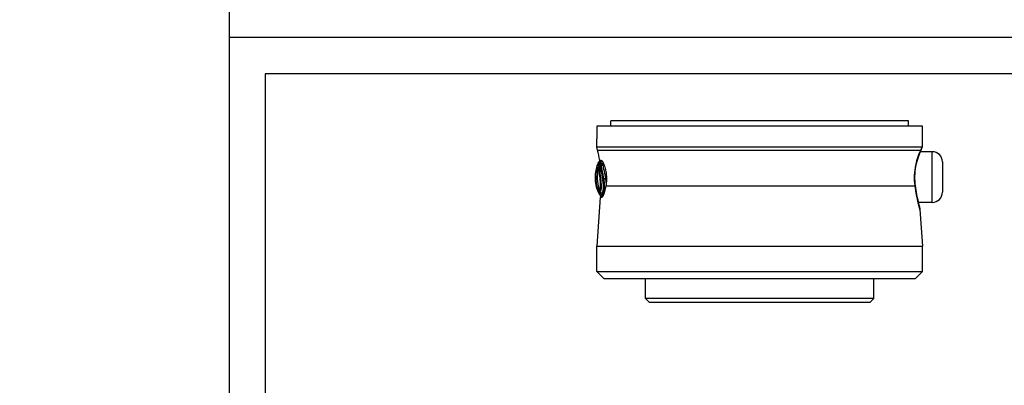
# Model space of a CAD drawing. Header units: millimetres. Extents: x 0 to 4378, y 0 to 2376.
# Tile 166 of 227: x 3306 to 3578, y 201 to 302. Entities that reach past the tile are written whole.
import ezdxf
from ezdxf.enums import TextEntityAlignment as Align

# ---------------------------------------------------------------- set-up
doc = ezdxf.new("R2010")
doc.units = ezdxf.units.MM
doc.header["$LTSCALE"] = 0.2
doc.layers.add('05_Section Line', color=3, linetype='Continuous')
doc.styles.add('Rainbow-2.5 Style', font='malgunsl.ttf')
doc.styles.add('Rainbow-5.0 Style', font='malgunsl.ttf')

# ---------------------------------------------------------------- blocks, each defined once
blk = doc.blocks.new('A$C869fea471123')
blk.add_lwpolyline([(0, 594), (841, 594), (841, 0), (0, 0)], close=True)
at = {"linetype": 'Continuous', "style": 'Rainbow-5.0 Style'}
for tag, p in [('PART_NAME', (743.885, 109.38)), ('DRAWING_NO', (729.868, 91.859)), ('REV', (803.455, 91.859)), ('제도', (768.414, 74.199)), ('DATE_1', (803.455, 74.199)), ('SCALE', (680.81, 69.082)), ('MATERIAL', (722.86, 69.082)), ('검도', (768.414, 60.182)), ('DATE_2', (803.455, 60.182)), ('승인', (768.414, 46.165)), ('DATE_3', (803.455, 46.165)), ('REFERENCE', (722.86, 41.049)), ('PAGE', (768.414, 32.288))]:
    blk.add_attdef(tag, text='', height=5.006, dxfattribs=at).set_placement(p, align=Align.MIDDLE_CENTER)
blk = doc.blocks.new('A$C7e42e72b')
for p, q in [((41.1, 50), (-41.1, 50)), ((-41.1, 48.5), (-41.1, 50)), ((41.1, 48.5), (41.1, 50)), ((-45, 48.5), (-45, 45.5)), ((45, 48.5), (-45, 48.5)), ((45, 42.95), (45, 48.5)), ((-45, 42.76), (-45, 45)), ((44.9, 42.76), (-45, 42.76)), ((-44.78, 41.95), (-45, 42.76)), ((-44.78, 41.95), (44.53, 41.95)), ((44.33, 41.5), (44.33, 41.5)), ((47.7, 41.5), (44.35, 41.5)), ((47.7, 27.5), (47.7, 41.5)), ((-43.73, 39.05), (-44.16, 39.05)), ((-43.81, 38.92), (-43.56, 38.92)), ((50.5, 38.7), (50.5, 30.3)), ((-42.48, 32.09), (42.93, 32.09)), ((-44.05, 28.95), (-45, 15.42)), ((-44.05, 28.95), (-43.62, 28.95)), ((43.79, 27.5), (43.79, 27.5)), ((47.7, 27.5), (43.81, 27.5)), ((44.29, 25.57), (45, 15.42)), ((-45, 15.42), (45, 15.42)), ((-45, 8.44), (-45, 15.42)), ((45, 8.44), (45, 15.42)), ((-45, 8.44), (45, 8.44)), ((-43.06, 6.5), (-45, 8.44)), ((43.06, 6.5), (45, 8.44)), ((-43.06, 6.5), (43.06, 6.5)), ((-31.5, 1), (-31.5, 6.5)), ((31.5, 1), (31.5, 6.5)), ((31.5, 1), (-31.5, 1)), ((-30.5, 0), (-31.5, 1)), ((-30.5, 0), (30.5, 0)), ((30.5, 0), (31.5, 1))]:
    blk.add_line(p, q)
for centre, radius, start, end in [((-73.76, 34.19), 30, 9.3302, 15), ((47.7, 38.7), 2.8, 0, 90), ((47.7, 30.3), 2.8, 270, 0)]:
    blk.add_arc(centre, radius, start, end)
for centre, major_axis, ratio, start_param, end_param in [((43.57, 42.21), (0.913, -0.408), 0.834776, 6.093501, 6.09388), ((43.57, 42.21), (0.913, -0.408), 0.834776, 0.000045, 0.186999), ((-45.3, 37.47), (-0.356, 0.199), 0.831402, 2.663698, 3.987093), ((-44.76, 37.42), (-0.421, 0.123), 0.70504, 2.378722, 3.696013), ((-45.25, 32.29), (0.68, 4.86), 0.118536, 6.11033, 6.189694), ((-44.96, 30.49), (0.089, 0.344), 0.999999, 4.712389, 6.036621), ((-44.49, 30.49), (-0.283, -0.228), 0.976663, 2.222442, 3.54912), ((-3.16, 28.87), (-41.46, 1.52), 0.006101, 6.130261, 6.161035), ((-33.57, 31.74), (11.08, -4.56), 0.720783, 3.806084, 3.905991), ((-33.08, 31.85), (-11.32, 4.32), 0.717713, 0.634987, 0.736919), ((41.95, 32.02), (0.992, 0.129), 0.272992, 6.072165, 6.283186), ((41.95, 32.02), (0.992, 0.129), 0.272992, 0.000001, 0.000029)]:
    blk.add_ellipse(centre, major_axis=major_axis, ratio=ratio, start_param=start_param, end_param=end_param)
for points, knots in [([(-45, 45.5), (-45, 45.44), (-45, 45.37), (-45, 45.25), (-45, 45.19), (-45, 45.1), (-45, 45.06), (-45, 45.01), (-45, 45), (-45, 45)], [-0.15067601, -0.15067601, -0.15067601, -0.15067601, -0.13184151, -0.13184151, -0.11300701, -0.11300701, -0.09417251, -0.09417251, -0.075338, -0.075338, -0.075338, -0.075338]), ([(42.93, 32.09), (42.68, 33.97), (42.78, 36.04), (43.15, 37.8), (43.52, 39.56), (44.1, 41), (44.53, 41.95)], [0, 0, 0, 0, 0.5, 0.5, 0.5, 1, 1, 1, 1]), ([(44.48, 41.8), (44.27, 41.32), (44.01, 40.69), (43.51, 39.22), (43.27, 38.36), (42.93, 36.55), (42.83, 35.59), (42.8, 33.8), (42.84, 32.95), (42.94, 32.15)], [0, 0, 0, 0, 0.299558, 0.299558, 0.604678, 0.604678, 0.889502, 0.889502, 1.141224, 1.141224, 1.141224, 1.141224]), ([(44.9, 42.76), (44.95, 42.76), (44.98, 42.88), (44.99, 42.92), (45, 42.94), (45, 42.95), (45, 42.95)], [0.0001826, 0.0001826, 0.0001826, 0.0001826, 0.3374037, 0.3374037, 0.3374037, 0.5000025, 0.5000025, 0.5000025, 0.5000025]), ([(-44.62, 38.46), (-44.66, 38.36), (-44.7, 38.26), (-44.73, 38.16), (-44.78, 38.02), (-44.83, 37.89), (-44.88, 37.75), (-44.9, 37.69), (-44.92, 37.63), (-44.94, 37.56)], [-1.0896743, -1.0896743, -1.0896743, -1.0896743, -0.7634499, -0.7634499, -0.7634499, -0.3184296, -0.3184296, -0.3184296, -0.1133023, -0.1133023, -0.1133023, -0.1133023]), ([(-44.31, 38.47), (-44.42, 38.46), (-44.49, 38.46), (-44.59, 38.46), (-44.62, 38.46), (-44.62, 38.46)], [35.720723, 35.720723, 35.720723, 35.720723, 38.259702, 38.259702, 40.798705, 40.798705, 40.798705, 40.798705]), ([(-44.42, 38.69), (-44.42, 38.69), (-44.4, 38.69), (-44.36, 38.69), (-44.31, 38.69), (-44.24, 38.69), (-44.15, 38.69), (-44.15, 38.69), (-44.15, 38.69), (-44.15, 38.69), (-44.06, 38.69), (-43.94, 38.75), (-43.83, 38.62), (-43.83, 38.62), (-43.83, 38.62), (-43.83, 38.62), (-43.78, 38.55), (-43.75, 38.43), (-43.72, 38.27), (-43.69, 38.1), (-43.68, 37.9), (-43.68, 37.64)], [27.547428, 27.547428, 27.547428, 27.547428, 29.915632, 29.915632, 29.915632, 32.28311, 32.28311, 32.28311, 32.293424, 32.293424, 32.293424, 34.650769, 34.650769, 34.650769, 34.666423, 34.666423, 34.666423, 35.852922, 35.852922, 35.852922, 37.038768, 37.038768, 37.038768, 37.038768]), ([(-44.03, 38.39), (-44.04, 38.4), (-44.04, 38.4), (-44.05, 38.41), (-44.09, 38.45), (-44.13, 38.47), (-44.17, 38.47), (-44.22, 38.48), (-44.27, 38.47), (-44.31, 38.47)], [33.655801, 33.655801, 33.655801, 33.655801, 33.760716, 33.760716, 33.760716, 34.688162, 34.688162, 34.688162, 35.7207, 35.7207, 35.7207, 35.7207]), ([(-43.88, 37.48), (-43.88, 37.51), (-43.88, 37.54), (-43.88, 37.61), (-43.88, 37.65), (-43.89, 37.73), (-43.89, 37.78), (-43.9, 37.87), (-43.9, 37.91), (-43.91, 37.98), (-43.92, 38.02), (-43.95, 38.19), (-43.98, 38.33), (-44.03, 38.39)], [0, 0, 0, 0, 0.0146911, 0.0146911, 0.0270405, 0.0270405, 0.0580232, 0.0580232, 0.077436, 0.077436, 0.1037284, 0.1037284, 0.1923821, 0.1923821, 0.1923821, 0.1923821]), ([(-43.54, 38.93), (-43.57, 38.92), (-43.61, 38.91), (-43.74, 38.92), (-43.89, 38.92), (-43.92, 38.92), (-43.92, 38.92)], [-88.15419, -88.15419, -88.15419, -88.15419, -87.395054, -87.395054, -85.022055, -82.649057, -82.649057, -82.649057, -82.649057]), ([(-43.73, 39.05), (-43.67, 39.05), (-43.61, 39.01), (-43.45, 38.83), (-43.34, 38.67), (-43.08, 38.15), (-42.9, 37.73), (-42.6, 36.73), (-42.48, 36.16), (-42.33, 34.98), (-42.29, 34.4), (-42.32, 33.22), (-42.38, 32.64), (-42.48, 32.09)], [-1.008807, -1.008807, -1.008807, -1.008807, -0.894314, -0.894314, -0.757357, -0.757357, -0.553933, -0.553933, -0.356896, -0.356896, -0.180196, -0.180196, -0.002003, -0.002003, -0.002003, -0.002003]), ([(-45.06, 37.16), (-45.22, 36.58), (-45.34, 36.01), (-45.4, 35.45), (-45.58, 33.99), (-45.44, 32.6), (-44.97, 31.26), (-44.92, 31.11), (-44.86, 30.95), (-44.79, 30.8)], [0.073579, 0.073579, 0.073579, 0.073579, 1.773456, 1.773456, 1.773456, 6.187837, 6.187837, 6.187837, 6.697304, 6.697304, 6.697304, 6.697304]), ([(-44.49, 30.81), (-44.69, 31.29), (-44.84, 31.79), (-44.96, 32.28), (-45.08, 32.85), (-45.16, 33.43), (-45.17, 34.02), (-45.2, 34.84), (-45.11, 35.67), (-44.92, 36.53), (-44.87, 36.74), (-44.82, 36.96), (-44.75, 37.17)], [1.942734, 1.942734, 1.942734, 1.942734, 3.510907, 3.510907, 3.510907, 5.294969, 5.294969, 5.294969, 7.771433, 7.771433, 7.771433, 8.384461, 8.384461, 8.384461, 8.384461]), ([(-45.06, 37.16), (-45.06, 37.16), (-45.05, 37.16), (-45.02, 37.16), (-45, 37.16), (-44.97, 37.16), (-44.92, 37.17), (-44.88, 37.17), (-44.82, 37.17), (-44.75, 37.17)], [0, 0, 0, 0, 1.709554, 1.709554, 1.709554, 3.419104, 3.419104, 3.419104, 5.066451, 5.066451, 5.066451, 5.066451]), ([(-44.94, 37.56), (-44.94, 37.57), (-44.91, 37.56), (-44.84, 37.57), (-44.81, 37.57), (-44.73, 37.57), (-44.68, 37.58), (-44.63, 37.58)], [-0.4980541, -0.4980541, -0.4980541, -0.4980541, -0.2482966, -0.2482966, -0.1249533, -0.1249533, -0.0001115, -0.0001115, -0.0001115, -0.0001115]), ([(-44.48, 37.06), (-44.54, 36.86), (-44.59, 36.66), (-44.63, 36.45), (-44.81, 35.63), (-44.9, 34.8), (-44.87, 33.97), (-44.87, 33.95), (-44.87, 33.94), (-44.87, 33.93), (-44.83, 33.08), (-44.68, 32.24), (-44.4, 31.44), (-44.35, 31.26), (-44.28, 31.09), (-44.21, 30.92)], [-8.25646, -8.25646, -8.25646, -8.25646, -7.624618, -7.624618, -7.624618, -5.1247, -5.1247, -5.1247, -5.082989, -5.082989, -5.082989, -2.541442, -2.541442, -2.541442, -1.992945, -1.992945, -1.992945, -1.992945]), ([(-44.75, 37.17), (-44.75, 37.17), (-44.75, 37.17), (-44.68, 37.17), (-44.6, 37.19), (-44.52, 37.12)], [5.066455, 5.066455, 5.066455, 5.066455, 5.128657, 5.128657, 6.83821, 6.83821, 6.83821, 6.83821]), ([(-44.63, 37.58), (-44.62, 37.58), (-44.61, 37.58), (-44.6, 37.58), (-44.59, 37.58), (-44.59, 37.58), (-44.59, 37.58), (-44.58, 37.58), (-44.56, 37.58), (-44.55, 37.57), (-44.53, 37.57), (-44.52, 37.57), (-44.5, 37.57), (-44.49, 37.57), (-44.47, 37.56), (-44.45, 37.56), (-44.44, 37.55), (-44.42, 37.54), (-44.41, 37.53), (-44.39, 37.51), (-44.38, 37.49), (-44.36, 37.47)], [4.856578, 4.856578, 4.856578, 4.856578, 5.128657, 5.128657, 5.128657, 5.185049, 5.185049, 5.185049, 5.513346, 5.513346, 5.513346, 5.841966, 5.841966, 5.841966, 6.171736, 6.171736, 6.171736, 6.503514, 6.503514, 6.503514, 6.83821, 6.83821, 6.83821, 6.83821]), ([(-44.48, 37.06), (-44.39, 36.89), (-44.35, 36.46), (-44.33, 35.93), (-44.32, 35.63), (-44.28, 35.3), (-44.24, 34.95), (-44.23, 34.86), (-44.22, 34.76), (-44.21, 34.67)], [7.141582, 7.141582, 7.141582, 7.141582, 9.362054, 9.362054, 9.362054, 10.573628, 10.573628, 10.573628, 10.889931, 10.889931, 10.889931, 10.889931]), ([(-44.36, 37.47), (-44.24, 37.29), (-44.23, 36.72), (-44.18, 36.03), (-44.15, 35.63), (-44.1, 35.16), (-44.03, 34.67), (-43.99, 34.32), (-43.94, 33.97), (-43.9, 33.61), (-43.79, 32.76), (-43.74, 31.95), (-43.81, 31.36), (-43.86, 30.94), (-43.94, 30.65), (-44.03, 30.51)], [6.83821, 6.83821, 6.83821, 6.83821, 9.362067, 9.362067, 9.362067, 10.842339, 10.842339, 10.842339, 11.887217, 11.887217, 11.887217, 14.411544, 14.411544, 14.411544, 16.204654, 16.204654, 16.204654, 16.204654]), ([(-43.54, 29.59), (-43.41, 29.73), (-43.29, 30.15), (-43.14, 31.34), (-43.13, 32.11), (-43.26, 33.36), (-43.33, 33.79), (-43.44, 34.64), (-43.49, 35.05), (-43.64, 35.84), (-43.75, 36.21), (-43.87, 36.9), (-43.89, 37.21), (-43.88, 37.48)], [20.788081, 20.788081, 20.788081, 20.788081, 23.444982, 23.444982, 26.101901, 26.101901, 27.43036, 27.43036, 28.758819, 28.758819, 30.087278, 30.087278, 31.415738, 31.415738, 31.415738, 31.415738]), ([(-43.07, 34.02), (-43.11, 34.37), (-43.16, 34.71), (-43.22, 35.04), (-43.27, 35.37), (-43.34, 35.7), (-43.42, 36.01), (-43.42, 36.01), (-43.43, 36.02), (-43.43, 36.02), (-43.59, 36.64), (-43.71, 37.2), (-43.68, 37.64)], [-41.323422, -41.323422, -41.323422, -41.323422, -40.272392, -40.272392, -40.272392, -39.2015, -39.2015, -39.2015, -39.181422, -39.181422, -39.181422, -37.039421, -37.039421, -37.039421, -37.039421]), ([(-42.48, 34.03), (-42.57, 34.74), (-42.7, 35.45), (-42.87, 36.09), (-43.04, 36.73), (-43.21, 37.31), (-43.19, 37.78)], [-96.425052, -96.425052, -96.425052, -96.425052, -94.283051, -94.283051, -94.283051, -92.14105, -92.14105, -92.14105, -92.14105]), ([(-44.21, 34.67), (-44.18, 34.37), (-44.14, 34.06), (-44.08, 33.56), (-44.06, 33.37), (-44.05, 33.18)], [10.889931, 10.889931, 10.889931, 10.889931, 11.886462, 11.886462, 12.517617, 12.517617, 12.517617, 12.517617]), ([(-44.05, 33.18), (-44, 32.62), (-43.99, 32.1), (-44.07, 31.33), (-44.14, 31.06), (-44.21, 30.92)], [12.517617, 12.517617, 12.517617, 12.517617, 14.410588, 14.410588, 16.122673, 16.122673, 16.122673, 16.122673]), ([(-43.07, 34.02), (-43.07, 34.02), (-43.07, 34.01), (-43.07, 34.01), (-43.02, 33.66), (-42.98, 33.31), (-42.95, 32.97), (-42.89, 32.21), (-42.88, 31.5), (-42.93, 30.92), (-42.93, 30.92), (-42.93, 30.91), (-42.93, 30.91), (-43.01, 30.06), (-43.17, 29.48), (-43.35, 29.36), (-43.35, 29.36), (-43.35, 29.36), (-43.35, 29.36), (-43.44, 29.31), (-43.52, 29.29), (-43.59, 29.29), (-43.66, 29.3), (-43.73, 29.31), (-43.77, 29.3), (-43.82, 29.29), (-43.86, 29.29), (-43.88, 29.29), (-43.91, 29.29), (-43.92, 29.29), (-43.92, 29.29)], [-13.766731, -13.766731, -13.766731, -13.766731, -13.746995, -13.746995, -13.746995, -12.677572, -12.677572, -12.677572, -10.325221, -10.325221, -10.325221, -10.30933, -10.30933, -10.30933, -6.88347, -6.88347, -6.88347, -6.871665, -6.871665, -6.871665, -5.161042, -5.161042, -5.161042, -3.441356, -3.441356, -3.441356, -1.714274, -1.714274, -1.714274, 0, 0, 0, 0]), ([(-42.37, 32.87), (-42.37, 32.9), (-42.39, 33.28), (-42.43, 33.67), (-42.48, 34.03)], [-97.578245, -97.578245, -97.578245, -97.578245, -97.495612, -96.425052, -96.425052, -96.425052, -96.425052]), ([(-44.31, 30.41), (-44.36, 30.41), (-44.41, 30.41), (-44.49, 30.41), (-44.52, 30.41), (-44.59, 30.4), (-44.62, 30.4), (-44.62, 30.4)], [-0.5003967, -0.5003967, -0.5003967, -0.5003967, -0.3749442, -0.3749442, -0.2498089, -0.2498089, 0, 0, 0, 0]), ([(-44.32, 30.81), (-44.35, 30.81), (-44.38, 30.81), (-44.44, 30.81), (-44.46, 30.81), (-44.49, 30.81)], [0, 0, 0, 0, 0.0569111, 0.0569111, 0.1273668, 0.1273668, 0.1273668, 0.1273668]), ([(-44.21, 30.92), (-44.23, 30.89), (-44.24, 30.87), (-44.26, 30.85), (-44.27, 30.83), (-44.29, 30.82), (-44.3, 30.82), (-44.31, 30.82), (-44.31, 30.81), (-44.32, 30.81)], [16.1226828, 16.1226828, 16.1226828, 16.1226828, 16.4885012, 16.4885012, 16.4885012, 16.8511653, 16.8511653, 16.8511653, 16.9347143, 16.9347143, 16.9347143, 16.9347143]), ([(-44.03, 30.51), (-44.05, 30.48), (-44.06, 30.46), (-44.08, 30.45), (-44.1, 30.43), (-44.11, 30.42), (-44.13, 30.42), (-44.13, 30.41), (-44.13, 30.41), (-44.14, 30.41)], [16.2046565, 16.2046565, 16.2046565, 16.2046565, 16.5350251, 16.5350251, 16.5350251, 16.8635253, 16.8635253, 16.8635253, 16.9347143, 16.9347143, 16.9347143, 16.9347143]), ([(-42.48, 32.09), (-42.58, 31.48), (-42.72, 30.92), (-42.98, 30.02), (-43.13, 29.63), (-43.4, 29.09), (-43.52, 28.96), (-43.62, 28.95), (-43.62, 28.95), (-43.62, 28.95)], [0.1977937, 0.1977937, 0.1977937, 0.1977937, 0.387441, 0.387441, 0.5821596, 0.5821596, 0.7768781, 0.7768781, 0.7818888, 0.7818888, 0.7818888, 0.7818888]), ([(44.29, 25.57), (44.29, 25.57), (44.1, 26.21), (43.54, 28.53), (43.18, 30.19), (42.93, 32.09)], [0.5004744, 0.5004744, 0.5004744, 0.5004744, 0.75, 0.75, 1, 1, 1, 1]), ([(42.94, 32.15), (43.06, 31.28), (43.2, 30.45), (43.49, 28.91), (43.64, 28.21), (43.92, 27.04), (44.04, 26.57), (44.16, 26.1), (44.2, 25.98), (44.23, 25.86), (44.24, 25.83), (44.25, 25.8), (44.25, 25.79), (44.25, 25.78), (44.25, 25.78), (44.25, 25.78), (44.25, 25.78), (44.25, 25.78)], [0, 0, 0, 0, 0.274315, 0.274315, 0.562905, 0.562905, 0.858069, 0.858069, 1.009002, 1.009002, 1.084664, 1.084664, 1.121817, 1.121817, 1.139947, 1.139947, 1.144153, 1.144153, 1.144153, 1.144153]), ([(-44.15, 29.5), (-44.15, 29.5), (-44.14, 29.5), (-44.11, 29.5), (-44.09, 29.5), (-44.05, 29.5), (-44.01, 29.51), (-43.96, 29.51), (-43.9, 29.51), (-43.84, 29.51)], [13.589461, 13.589461, 13.589461, 13.589461, 15.291102, 15.291102, 15.291102, 16.992719, 16.992719, 16.992719, 18.712231, 18.712231, 18.712231, 18.712231]), ([(43.81, 27.5), (43.94, 26.96), (44.05, 26.54), (44.17, 26.09), (44.2, 25.97), (44.23, 25.85), (44.24, 25.82), (44.25, 25.8), (44.25, 25.79), (44.25, 25.78), (44.25, 25.78), (44.25, 25.78), (44.25, 25.78), (44.25, 25.78), (44.25, 25.78), (44.25, 25.78), (44.25, 25.78), (44.25, 25.77), (44.25, 25.77), (44.26, 25.77), (44.26, 25.77), (44.26, 25.77), (44.26, 25.76), (44.26, 25.75), (44.26, 25.74), (44.28, 25.68), (44.28, 25.64), (44.29, 25.58), (44.29, 25.58), (44.29, 25.57)], [0.5846416, 0.5846416, 0.5846416, 0.5846416, 0.8613113, 0.8613113, 1.0105651, 1.0105651, 1.0853397, 1.0853397, 1.122054, 1.122054, 1.1399903, 1.1399903, 1.1487767, 1.1487767, 1.1532307, 1.1532307, 1.1549493, 1.1549493, 1.1558139, 1.1558139, 1.1562454, 1.1562454, 1.1571231, 1.1571231, 1.1606312, 1.1606312, 1.174389, 1.174389, 1.1766412, 1.1766412, 1.1766412, 1.1766412])]:
    blk.add_open_spline(points, degree=3, knots=knots)
for points in [[(44.93, 42.77), (44.83, 42.56), (44.67, 42.23), (44.48, 41.8)], [(44.53, 41.95), (44.68, 42.28), (44.8, 42.55), (44.9, 42.76)], [(45, 42.95), (45, 42.95), (45, 42.95), (44.99, 42.93)], [(-44.63, 37.58), (-44.54, 37.88), (-44.43, 38.18), (-44.31, 38.47)], [(-44.42, 38.69), (-44.49, 38.61), (-44.55, 38.54), (-44.62, 38.46)], [(-43.92, 38.92), (-44.1, 38.92), (-44.3, 38.83), (-44.42, 38.69)], [(-44.03, 38.39), (-44.15, 38.09), (-44.26, 37.78), (-44.36, 37.47)], [(-43.92, 38.92), (-43.92, 38.92), (-43.92, 38.92), (-43.92, 38.92)], [(-43.19, 37.78), (-43.18, 38.02), (-43.18, 38.23), (-43.2, 38.4)], [(-43.69, 37.64), (-43.75, 37.59), (-43.82, 37.53), (-43.88, 37.48)], [(-43.68, 37.64), (-43.56, 37.71), (-43.35, 37.78), (-43.19, 37.78)], [(-42.48, 34.03), (-42.66, 34.03), (-42.92, 34.02), (-43.07, 34.02)], [(-44.49, 30.81), (-44.69, 30.81), (-44.79, 30.8), (-44.79, 30.8)], [(-44.62, 30.4), (-44.48, 30.1), (-44.32, 29.8), (-44.15, 29.5)], [(-44.15, 29.5), (-44.07, 29.43), (-43.99, 29.36), (-43.92, 29.29)], [(-43.92, 29.29), (-43.8, 29.18), (-43.6, 29.1), (-43.44, 29.08)], [(-43.84, 29.51), (-43.78, 29.51), (-43.72, 29.51), (-43.65, 29.52)], [(-43.65, 29.52), (-43.62, 29.53), (-43.58, 29.55), (-43.54, 29.59)]]:
    blk.add_open_spline(points, degree=3)
blk = doc.blocks.new('A$C04cd0c3c1123')
blk.add_lwpolyline([(0, 0), (420, 0), (420, 297), (0, 297)], close=True)
at = {"layer": '05_Section Line', "linetype": 'Continuous'}
blk.add_lwpolyline([(410, 10), (410, 287), (10, 287), (10, 10)], close=True, dxfattribs=at)
at = {"linetype": 'Continuous', "style": 'Rainbow-2.5 Style'}
for tag, p in [('PART_NAME', (371.5, 54.62)), ('DRAWING_NO', (364.5, 45.87)), ('REV', (401.25, 45.87)), ('제도', (383.75, 37.06)), ('DATE_1', (401.25, 37.06)), ('SCALE', (340, 34.5)), ('MATERIAL', (361, 34.5)), ('검도', (383.75, 30.06)), ('DATE_2', (401.25, 30.06)), ('승인', (383.75, 23.06)), ('REFERENCE', (361, 20.5)), ('DATE_3', (401.25, 23.06)), ('PAGE', (383.75, 16.12))]:
    blk.add_attdef(tag, text='', height=2.5, dxfattribs=at).set_placement(p, align=Align.MIDDLE_CENTER)

msp = doc.modelspace()

# ---------------------------------------------------------------- block references
at = {"xscale": 4, "yscale": 4, "zscale": 4}
msp.add_blockref('A$C869fea471123', (0, 0), dxfattribs=at)
for name, p in [('A$C04cd0c3c1123', (3364, 0)), ('A$C7e42e72b', (3510.564, 224.01))]:
    msp.add_blockref(name, p)

doc.saveas('drawing.dxf')
